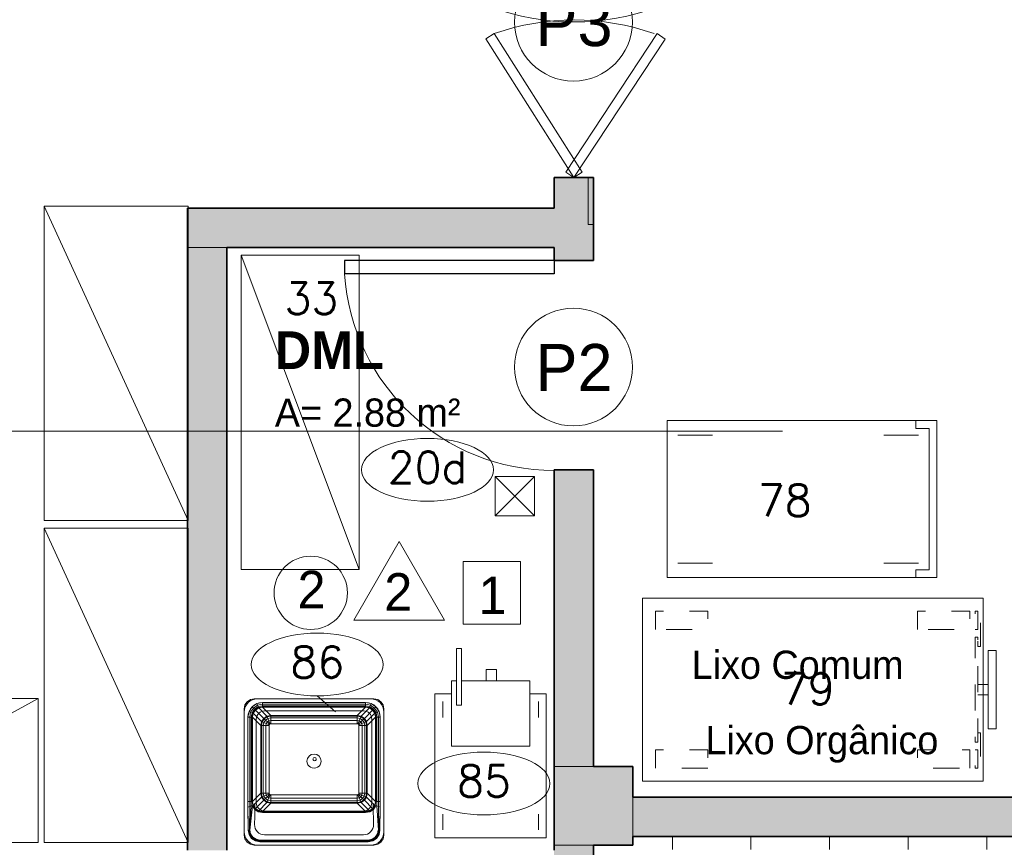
# Model space of a CAD drawing. Header units: metres. Extents: x -33 to 126, y -29 to 31.
# Tile 8 of 75: x -21.42 to -17.66, y -20.86 to -17.69. Entities that reach past the tile are written whole.
import ezdxf

# ---------------------------------------------------------------- set-up
doc = ezdxf.new("R2010")
doc.units = ezdxf.units.M
doc.linetypes.add('IMPORT-HIDDEN3', pattern=[0.1075, 0.075, -0.0325])
for name, color, linetype, lineweight in [('A-AREA-IDEN', 2, 'Continuous', 9), ('A-DETL-THIN', 151, 'Continuous', 18), ('A-DOOR', 31, 'Continuous', 18), ('A-DOOR-IDEN', 31, 'Continuous', 9), ('A-FLOR-PATT', 8, 'Continuous', 18), ('A-WALL', 113, 'Continuous', 18), ('A-WALL-PATT', 111, 'Continuous', 35), ('C-NEUTRO', 7, 'Continuous', 18), ('C-NUMERO', 7, 'Continuous', 18), ('C-PONTOS-HIDR', 7, 'Continuous', 18), ('G-ANNO-SYMB', 111, 'Continuous', 9), ('G-ANNO-TEXT', 7, 'Continuous', 18), ('G-IMPT', 8, 'Continuous', 18), ('LAYOUT_dwg _2_', 8, 'Continuous', 18), ('P-SANR-FIXT', 6, 'Continuous', 18)]:
    doc.layers.add(name, color=color, linetype=linetype, lineweight=lineweight)
doc.styles.add('Century Gothic', font='GOTHIC.TTF', dxfattribs={"height": 0.143711})
doc.styles.add('Century Gothic_1', font='GOTHIC.TTF', dxfattribs={"height": 0.179639})
doc.styles.add('Century Gothic_2', font='GOTHIC.TTF', dxfattribs={"height": 0.107783})
doc.styles.add('Century Gothic_B', font='GOTHICB.TTF', dxfattribs={"height": 0.143612})
doc.styles.add('romans_2', font='romans__.ttf', dxfattribs={"height": 0.12})

# ---------------------------------------------------------------- blocks, each defined once
blk = doc.blocks.new('M_TanqueDeServico - Name-509338-2-PLANTA COM LAYOUT')
at = {"layer": 'G-IMPT'}
for p, q in [((0.0508, 0.5588), (0.4826, 0.5588)), ((0, 0.0508), (0, 0.508)), ((0.0778, 0.5197), (0.4556, 0.5197)), ((0.5334, 0.508), (0.5334, 0.0508)), ((0.4553, 0.429), (0.0781, 0.429)), ((0.0463, 0.3972), (0.0463, 0.0781)), ((0.4871, 0.0781), (0.4871, 0.3972)), ((0.0781, 0.0463), (0.4553, 0.0463)), ((0.4826, 0), (0.0508, 0))]:
    blk.add_line(p, q, dxfattribs=at)
for centre, radius, start, end in [((0.0508, 0.508), 0.0508, 90, 180), ((0.4826, 0.508), 0.0508, 360, 90), ((0.0778, 0.4816), 0.0381, 90, 181.0547), ((0.4556, 0.4816), 0.0381, 358.9453, 90), ((-25.3385, 0.0137), 25.3825, 0.86841, 1.05478), ((25.8719, 0.0137), 25.3825, 178.94522, 179.13159), ((0.0781, 0.3972), 0.0317, 90, 180), ((0.4553, 0.3972), 0.0318, 360, 90), ((0.2667, 0.2383), 0.0271, 360, 180), ((0.2667, 0.2383), 0.0271, 180, 360), ((0.0781, 0.0781), 0.0318, 180, 270), ((0.4553, 0.0781), 0.0318, 270, 0), ((0.0508, 0.0508), 0.0508, 180, 270), ((0.4826, 0.0508), 0.0508, 270, 0)]:
    blk.add_arc(centre, radius, start, end, dxfattribs=at)
blk = doc.blocks.new('M_TanqueDeServico - Name-509339-2-PLANTA COM LAYOUT')
at = {"layer": 'G-IMPT'}
for start, end in [(360, 180), (180, 360)]:
    blk.add_arc((0, 0), 0.00635, start, end, dxfattribs=at)
blk = doc.blocks.new('M_TanqueDeServico - 6580_dxf-509337-2-PLANTA COM LAYOUT')
at = {"layer": 'G-IMPT'}
for p, q in [((0.0235, -0.0029), (0.0381, 0)), ((0.0381, 0), (0.4953, 0)), ((0.4953, 0), (0.5099, -0.0029)), ((0, -0.0381), (0.0029, -0.0235)), ((0.0029, -0.0235), (0.0112, -0.0112)), ((0.0112, -0.0112), (0.0235, -0.0029)), ((0.0187, -0.0401), (0.0283, -0.0257)), ((0.03, -0.0274), (0.0209, -0.0411)), ((0.0315, -0.0289), (0.0228, -0.0419)), ((0.0325, -0.0299), (0.0241, -0.0424)), ((0.0328, -0.0302), (0.0245, -0.0426)), ((0.0427, -0.0161), (0.0283, -0.0257)), ((0.03, -0.0274), (0.0283, -0.0257)), ((0.0437, -0.0183), (0.03, -0.0274)), ((0.03, -0.0274), (0.0315, -0.0289)), ((0.0315, -0.0289), (0.0445, -0.0202)), ((0.0315, -0.0289), (0.0325, -0.0299)), ((0.0325, -0.0299), (0.045, -0.0215)), ((0.0325, -0.0299), (0.0328, -0.0302)), ((0.0328, -0.0302), (0.0452, -0.022)), ((0.0597, -0.0127), (0.0427, -0.0161)), ((0.0427, -0.0161), (0.0437, -0.0183)), ((0.0597, -0.0151), (0.0437, -0.0183)), ((0.0437, -0.0183), (0.0445, -0.0202)), ((0.0445, -0.0202), (0.0597, -0.0172)), ((0.0445, -0.0202), (0.045, -0.0215)), ((0.045, -0.0215), (0.0597, -0.0186)), ((0.045, -0.0215), (0.0452, -0.022)), ((0.0597, -0.019), (0.0452, -0.022)), ((0.0597, -0.0127), (0.0597, -0.0151)), ((0.0597, -0.0127), (0.4737, -0.0127)), ((0.0597, -0.0151), (0.4737, -0.0151)), ((0.0597, -0.0151), (0.0597, -0.0172)), ((0.4737, -0.0172), (0.0597, -0.0172)), ((0.0597, -0.0172), (0.0597, -0.0186)), ((0.0597, -0.019), (0.0597, -0.0186)), ((0.4737, -0.0186), (0.0597, -0.0186)), ((0.4737, -0.019), (0.0597, -0.019)), ((0.4737, -0.0127), (0.4907, -0.0161)), ((0.4737, -0.0151), (0.4737, -0.0127)), ((0.4737, -0.0151), (0.4897, -0.0183)), ((0.4737, -0.0151), (0.4737, -0.0172)), ((0.4889, -0.0202), (0.4737, -0.0172)), ((0.4737, -0.0172), (0.4737, -0.0186)), ((0.4737, -0.019), (0.4737, -0.0186)), ((0.4884, -0.0215), (0.4737, -0.0186)), ((0.4737, -0.019), (0.4882, -0.022)), ((0.4884, -0.0215), (0.4882, -0.022)), ((0.5006, -0.0302), (0.4882, -0.022)), ((0.4889, -0.0202), (0.4884, -0.0215)), ((0.5009, -0.0299), (0.4884, -0.0215)), ((0.4897, -0.0183), (0.4889, -0.0202)), ((0.5019, -0.0289), (0.4889, -0.0202)), ((0.4897, -0.0183), (0.4907, -0.0161)), ((0.4897, -0.0183), (0.5034, -0.0274)), ((0.4907, -0.0161), (0.5051, -0.0257)), ((0.5009, -0.0299), (0.5006, -0.0302)), ((0.5006, -0.0302), (0.5089, -0.0426)), ((0.5019, -0.0289), (0.5009, -0.0299)), ((0.5009, -0.0299), (0.5093, -0.0424)), ((0.5034, -0.0274), (0.5019, -0.0289)), ((0.5019, -0.0289), (0.5106, -0.0419)), ((0.5034, -0.0274), (0.5051, -0.0257)), ((0.5034, -0.0274), (0.5125, -0.0411)), ((0.5051, -0.0257), (0.5147, -0.0401)), ((0.5099, -0.0029), (0.5222, -0.0112)), ((0.5222, -0.0112), (0.5305, -0.0235)), ((0.5305, -0.0235), (0.5334, -0.0381)), ((0, -0.5207), (0, -0.0381)), ((0.0153, -0.0571), (0.0142, -0.1448)), ((0.0153, -0.0571), (0.0142, -0.1661)), ((0.0153, -0.0571), (0.0187, -0.0401)), ((0.0177, -0.0571), (0.0153, -0.0571)), ((0.0177, -0.0571), (0.0209, -0.0411)), ((0.0177, -0.0571), (0.0198, -0.0571)), ((0.0187, -0.0401), (0.0209, -0.0411)), ((0.0198, -0.0571), (0.0228, -0.0419)), ((0.0209, -0.1474), (0.0198, -0.0571)), ((0.0198, -0.0571), (0.0212, -0.0571)), ((0.0209, -0.0411), (0.0228, -0.0419)), ((0.0212, -0.0571), (0.0241, -0.0424)), ((0.0212, -0.0571), (0.0216, -0.0571)), ((0.0212, -0.0571), (0.0266, -0.1496)), ((0.0245, -0.0426), (0.0216, -0.0571)), ((0.0228, -0.0419), (0.0241, -0.0424)), ((0.0241, -0.0424), (0.0245, -0.0426)), ((0.5118, -0.0571), (0.5017, -0.1486)), ((0.5122, -0.0571), (0.5068, -0.1496)), ((0.5093, -0.0424), (0.5089, -0.0426)), ((0.5118, -0.0571), (0.5089, -0.0426)), ((0.5106, -0.0419), (0.5093, -0.0424)), ((0.5122, -0.0571), (0.5093, -0.0424)), ((0.5125, -0.0411), (0.5106, -0.0419)), ((0.5136, -0.0571), (0.5106, -0.0419)), ((0.5122, -0.0571), (0.5118, -0.0571)), ((0.5136, -0.0571), (0.5122, -0.0571)), ((0.5125, -0.0411), (0.5147, -0.0401)), ((0.5157, -0.0571), (0.5125, -0.0411)), ((0.5136, -0.0571), (0.5125, -0.1474)), ((0.5157, -0.0571), (0.5136, -0.0571)), ((0.5181, -0.0571), (0.5147, -0.0401)), ((0.5157, -0.0571), (0.5181, -0.0571)), ((0.5181, -0.0571), (0.5192, -0.1448)), ((0.5181, -0.0571), (0.5192, -0.1661)), ((0.5334, -0.0381), (0.5334, -0.5207)), ((0.0142, -0.1448), (0.0142, -0.1661)), ((0.0209, -0.1474), (0.0144, -0.1449)), ((0.0209, -0.1474), (0.0266, -0.1496)), ((0.0209, -0.1474), (0.0209, -0.1661)), ((0.0266, -0.1496), (0.0317, -0.1486)), ((0.0266, -0.1496), (0.0334, -0.151)), ((0.0266, -0.1496), (0.0266, -0.1661)), ((0.0317, -0.1486), (0.0402, -0.1365)), ((0.042, -0.1382), (0.0334, -0.151)), ((0.0429, -0.1392), (0.0347, -0.1515)), ((0.0538, -0.1274), (0.0402, -0.1365)), ((0.0402, -0.1365), (0.042, -0.1382)), ((0.0548, -0.1297), (0.042, -0.1382)), ((0.042, -0.1382), (0.0429, -0.1392)), ((0.0553, -0.1309), (0.0429, -0.1392)), ((0.0747, -0.1709), (0.0429, -0.1392)), ((0.0538, -0.1274), (0.0699, -0.1242)), ((0.0538, -0.1274), (0.0548, -0.1297)), ((0.0548, -0.1297), (0.0699, -0.1267)), ((0.0548, -0.1297), (0.0553, -0.1309)), ((0.0699, -0.128), (0.0553, -0.1309)), ((0.087, -0.1627), (0.0553, -0.1309)), ((0.0699, -0.1267), (0.0699, -0.1242)), ((0.0699, -0.1242), (0.4636, -0.1242)), ((0.0699, -0.1267), (0.4636, -0.1267)), ((0.0699, -0.1267), (0.0699, -0.128)), ((0.1016, -0.1598), (0.0699, -0.128)), ((0.4636, -0.128), (0.0699, -0.128)), ((0.4318, -0.1598), (0.4636, -0.128)), ((0.4464, -0.1627), (0.4781, -0.1309)), ((0.4587, -0.1709), (0.4905, -0.1392)), ((0.4796, -0.1274), (0.4636, -0.1242)), ((0.4636, -0.1242), (0.4636, -0.1267)), ((0.4786, -0.1297), (0.4636, -0.1267)), ((0.4636, -0.1267), (0.4636, -0.128)), ((0.4781, -0.1309), (0.4636, -0.128)), ((0.4786, -0.1297), (0.4781, -0.1309)), ((0.4905, -0.1392), (0.4781, -0.1309)), ((0.4796, -0.1274), (0.4786, -0.1297)), ((0.4914, -0.1382), (0.4786, -0.1297)), ((0.4932, -0.1365), (0.4796, -0.1274)), ((0.4914, -0.1382), (0.4905, -0.1392)), ((0.4987, -0.1515), (0.4905, -0.1392)), ((0.4932, -0.1365), (0.4914, -0.1382)), ((0.4914, -0.1382), (0.5, -0.151)), ((0.5017, -0.1486), (0.4932, -0.1365)), ((0.5068, -0.1496), (0.5, -0.151)), ((0.5017, -0.1486), (0.5068, -0.1496)), ((0.5125, -0.1474), (0.5068, -0.1496)), ((0.5068, -0.1496), (0.5068, -0.1661)), ((0.5125, -0.1474), (0.519, -0.1449)), ((0.5125, -0.1474), (0.5125, -0.1661)), ((0.5192, -0.1448), (0.5192, -0.1661)), ((0.0209, -0.1661), (0.0142, -0.1661)), ((0.0142, -0.1661), (0.0142, -0.4889)), ((0.0266, -0.1661), (0.0209, -0.1661)), ((0.0209, -0.1661), (0.0209, -0.4889)), ((0.0304, -0.1661), (0.0266, -0.1661)), ((0.0266, -0.1661), (0.0266, -0.4889)), ((0.0334, -0.151), (0.0304, -0.1661)), ((0.0304, -0.1661), (0.0317, -0.1661)), ((0.0304, -0.1661), (0.0304, -0.4889)), ((0.0347, -0.1515), (0.0317, -0.1661)), ((0.0635, -0.1979), (0.0317, -0.1661)), ((0.0317, -0.1661), (0.0317, -0.4889)), ((0.0334, -0.151), (0.0347, -0.1515)), ((0.0664, -0.1833), (0.0347, -0.1515)), ((0.0635, -0.1979), (0.0664, -0.1833)), ((0.0659, -0.1979), (0.0686, -0.1842)), ((0.0664, -0.1833), (0.0747, -0.1709)), ((0.0686, -0.1842), (0.0664, -0.1833)), ((0.0686, -0.1842), (0.0764, -0.1726)), ((0.0686, -0.1842), (0.075, -0.1868)), ((0.075, -0.1868), (0.0728, -0.1979)), ((0.087, -0.1627), (0.0747, -0.1709)), ((0.0764, -0.1726), (0.0747, -0.1709)), ((0.0812, -0.1775), (0.075, -0.1868)), ((0.075, -0.1868), (0.0845, -0.1908)), ((0.0764, -0.1726), (0.0879, -0.1649)), ((0.0764, -0.1726), (0.0812, -0.1775)), ((0.0906, -0.1713), (0.0812, -0.1775)), ((0.0812, -0.1775), (0.0885, -0.1848)), ((0.0885, -0.1848), (0.0845, -0.1908)), ((0.1016, -0.1598), (0.087, -0.1627)), ((0.0879, -0.1649), (0.087, -0.1627)), ((0.1016, -0.1622), (0.0879, -0.1649)), ((0.0879, -0.1649), (0.0906, -0.1713)), ((0.0945, -0.1808), (0.0885, -0.1848)), ((0.0885, -0.1848), (0.0971, -0.1934)), ((0.1016, -0.1691), (0.0906, -0.1713)), ((0.0906, -0.1713), (0.0945, -0.1808)), ((0.1016, -0.1794), (0.0945, -0.1808)), ((0.0945, -0.1808), (0.0992, -0.192)), ((0.4318, -0.1598), (0.1016, -0.1598)), ((0.1016, -0.1622), (0.1016, -0.1598)), ((0.4318, -0.1622), (0.1016, -0.1622)), ((0.1016, -0.1622), (0.1016, -0.1691)), ((0.4318, -0.1691), (0.1016, -0.1691)), ((0.1016, -0.1691), (0.1016, -0.1794)), ((0.4318, -0.1794), (0.1016, -0.1794)), ((0.1016, -0.1794), (0.1016, -0.1915)), ((0.4464, -0.1627), (0.4318, -0.1598)), ((0.4318, -0.1622), (0.4318, -0.1598)), ((0.4455, -0.1649), (0.4318, -0.1622)), ((0.4318, -0.1691), (0.4318, -0.1622)), ((0.4428, -0.1713), (0.4318, -0.1691)), ((0.4318, -0.1691), (0.4318, -0.1794)), ((0.4389, -0.1808), (0.4318, -0.1794)), ((0.4318, -0.1794), (0.4318, -0.1915)), ((0.4389, -0.1808), (0.4342, -0.192)), ((0.4449, -0.1848), (0.4363, -0.1934)), ((0.4428, -0.1713), (0.4389, -0.1808)), ((0.4449, -0.1848), (0.4389, -0.1808)), ((0.4455, -0.1649), (0.4428, -0.1713)), ((0.4522, -0.1775), (0.4428, -0.1713)), ((0.4522, -0.1775), (0.4449, -0.1848)), ((0.4489, -0.1908), (0.4449, -0.1848)), ((0.4455, -0.1649), (0.4464, -0.1627)), ((0.457, -0.1726), (0.4455, -0.1649)), ((0.4587, -0.1709), (0.4464, -0.1627)), ((0.4584, -0.1868), (0.4489, -0.1908)), ((0.457, -0.1726), (0.4522, -0.1775)), ((0.4584, -0.1868), (0.4522, -0.1775)), ((0.457, -0.1726), (0.4587, -0.1709)), ((0.457, -0.1726), (0.4648, -0.1842)), ((0.4648, -0.1842), (0.4584, -0.1868)), ((0.4584, -0.1868), (0.4606, -0.1979)), ((0.467, -0.1833), (0.4587, -0.1709)), ((0.4648, -0.1842), (0.467, -0.1833)), ((0.4648, -0.1842), (0.4675, -0.1979)), ((0.467, -0.1833), (0.4987, -0.1515)), ((0.467, -0.1833), (0.4699, -0.1979)), ((0.4699, -0.1979), (0.5017, -0.1661)), ((0.4987, -0.1515), (0.5, -0.151)), ((0.4987, -0.1515), (0.5017, -0.1661)), ((0.5, -0.151), (0.503, -0.1661)), ((0.5017, -0.4889), (0.5017, -0.1661)), ((0.503, -0.1661), (0.5017, -0.1661)), ((0.503, -0.4889), (0.503, -0.1661)), ((0.503, -0.1661), (0.5068, -0.1661)), ((0.5068, -0.4889), (0.5068, -0.1661)), ((0.5068, -0.1661), (0.5125, -0.1661)), ((0.5125, -0.4889), (0.5125, -0.1661)), ((0.5125, -0.1661), (0.5192, -0.1661)), ((0.5192, -0.4889), (0.5192, -0.1661)), ((0.0635, -0.1979), (0.0659, -0.1979)), ((0.0635, -0.1979), (0.0635, -0.4572)), ((0.0659, -0.1979), (0.0728, -0.1979)), ((0.0659, -0.1979), (0.0659, -0.4572)), ((0.0728, -0.1979), (0.0831, -0.1979)), ((0.0728, -0.1979), (0.0728, -0.4572)), ((0.0845, -0.1908), (0.0831, -0.1979)), ((0.0831, -0.1979), (0.0953, -0.1979)), ((0.0831, -0.1979), (0.0831, -0.4572)), ((0.0845, -0.1908), (0.0957, -0.1954)), ((0.0957, -0.1954), (0.0953, -0.1979)), ((0.0957, -0.1954), (0.0953, -0.1979)), ((0.0953, -0.1979), (0.0954, -0.1966)), ((0.0953, -0.1979), (0.0953, -0.4572)), ((0.0957, -0.1954), (0.0954, -0.1966)), ((0.0971, -0.1934), (0.0957, -0.1954)), ((0.0971, -0.1934), (0.0957, -0.1954)), ((0.0957, -0.1954), (0.0963, -0.1943)), ((0.0971, -0.1934), (0.0963, -0.1943)), ((0.0971, -0.1934), (0.0992, -0.192)), ((0.0971, -0.1934), (0.0992, -0.192)), ((0.0971, -0.1934), (0.0981, -0.1926)), ((0.0992, -0.192), (0.0981, -0.1926)), ((0.1016, -0.1915), (0.0992, -0.192)), ((0.1016, -0.1915), (0.0992, -0.192)), ((0.0992, -0.192), (0.1004, -0.1916)), ((0.1016, -0.1915), (0.1004, -0.1916)), ((0.4318, -0.1915), (0.1016, -0.1915)), ((0.4342, -0.192), (0.4318, -0.1915)), ((0.4318, -0.1915), (0.433, -0.1916)), ((0.4342, -0.192), (0.4318, -0.1915)), ((0.4342, -0.192), (0.433, -0.1916)), ((0.4363, -0.1934), (0.4342, -0.192)), ((0.4342, -0.192), (0.4353, -0.1926)), ((0.4363, -0.1934), (0.4342, -0.192)), ((0.4363, -0.1934), (0.4353, -0.1926)), ((0.4363, -0.1934), (0.4377, -0.1954)), ((0.4363, -0.1934), (0.4371, -0.1943)), ((0.4363, -0.1934), (0.4377, -0.1954)), ((0.4377, -0.1954), (0.4371, -0.1943)), ((0.4489, -0.1908), (0.4377, -0.1954)), ((0.4377, -0.1954), (0.4382, -0.1979)), ((0.4377, -0.1954), (0.438, -0.1966)), ((0.4377, -0.1954), (0.4382, -0.1979)), ((0.4382, -0.1979), (0.438, -0.1966)), ((0.4503, -0.1979), (0.4382, -0.1979)), ((0.4382, -0.4572), (0.4382, -0.1979)), ((0.4503, -0.1979), (0.4382, -0.1979)), ((0.4489, -0.1908), (0.4503, -0.1979)), ((0.4503, -0.4572), (0.4503, -0.1979)), ((0.4606, -0.1979), (0.4503, -0.1979)), ((0.4606, -0.4572), (0.4606, -0.1979)), ((0.4606, -0.1979), (0.4675, -0.1979)), ((0.4675, -0.4572), (0.4675, -0.1979)), ((0.4675, -0.1979), (0.4699, -0.1979)), ((0.4699, -0.4572), (0.4699, -0.1979)), ((0.0635, -0.4572), (0.0317, -0.4889)), ((0.0664, -0.4718), (0.0347, -0.5035)), ((0.0747, -0.4841), (0.0429, -0.5159)), ((0.0664, -0.4718), (0.0635, -0.4572)), ((0.0659, -0.4572), (0.0635, -0.4572)), ((0.0686, -0.4709), (0.0659, -0.4572)), ((0.0728, -0.4572), (0.0659, -0.4572)), ((0.0686, -0.4709), (0.0664, -0.4718)), ((0.0664, -0.4718), (0.0747, -0.4841)), ((0.0686, -0.4709), (0.075, -0.4682)), ((0.0764, -0.4824), (0.0686, -0.4709)), ((0.075, -0.4682), (0.0728, -0.4572)), ((0.0728, -0.4572), (0.0831, -0.4572)), ((0.0764, -0.4824), (0.0747, -0.4841)), ((0.0747, -0.4841), (0.087, -0.4924)), ((0.075, -0.4682), (0.0845, -0.4643)), ((0.075, -0.4682), (0.0812, -0.4776)), ((0.0764, -0.4824), (0.0812, -0.4776)), ((0.0764, -0.4824), (0.0879, -0.4902)), ((0.0812, -0.4776), (0.0885, -0.4703)), ((0.0812, -0.4776), (0.0906, -0.4838)), ((0.0845, -0.4643), (0.0831, -0.4572)), ((0.0831, -0.4572), (0.0953, -0.4572)), ((0.0845, -0.4643), (0.0957, -0.4596)), ((0.0845, -0.4643), (0.0885, -0.4703)), ((0.0879, -0.4902), (0.0906, -0.4838)), ((0.0885, -0.4703), (0.0971, -0.4617)), ((0.0885, -0.4703), (0.0945, -0.4743)), ((0.0906, -0.4838), (0.0945, -0.4743)), ((0.0906, -0.4838), (0.1016, -0.486)), ((0.0945, -0.4743), (0.0992, -0.4631)), ((0.0945, -0.4743), (0.1016, -0.4757)), ((0.0957, -0.4596), (0.0953, -0.4572)), ((0.0953, -0.4572), (0.0954, -0.4584)), ((0.0957, -0.4596), (0.0953, -0.4572)), ((0.0957, -0.4596), (0.0954, -0.4584)), ((0.0971, -0.4617), (0.0957, -0.4596)), ((0.0957, -0.4596), (0.0963, -0.4607)), ((0.0971, -0.4617), (0.0957, -0.4596)), ((0.0971, -0.4617), (0.0963, -0.4607)), ((0.0971, -0.4617), (0.0992, -0.4631)), ((0.0971, -0.4617), (0.0981, -0.4625)), ((0.0971, -0.4617), (0.0992, -0.4631)), ((0.0992, -0.4631), (0.0981, -0.4625)), ((0.0992, -0.4631), (0.1016, -0.4636)), ((0.0992, -0.4631), (0.1004, -0.4634)), ((0.0992, -0.4631), (0.1016, -0.4636)), ((0.1016, -0.4636), (0.1004, -0.4634)), ((0.1016, -0.4757), (0.1016, -0.4636)), ((0.4318, -0.4636), (0.1016, -0.4636)), ((0.1016, -0.4757), (0.1016, -0.4636)), ((0.4318, -0.4757), (0.1016, -0.4757)), ((0.1016, -0.486), (0.1016, -0.4757)), ((0.4318, -0.486), (0.1016, -0.486)), ((0.1016, -0.486), (0.1016, -0.4929)), ((0.4342, -0.4631), (0.4318, -0.4636)), ((0.4342, -0.4631), (0.4318, -0.4636)), ((0.4318, -0.4636), (0.433, -0.4634)), ((0.4318, -0.4757), (0.4318, -0.4636)), ((0.4318, -0.4757), (0.4318, -0.4636)), ((0.4389, -0.4743), (0.4318, -0.4757)), ((0.4318, -0.486), (0.4318, -0.4757)), ((0.4428, -0.4838), (0.4318, -0.486)), ((0.4318, -0.486), (0.4318, -0.4929)), ((0.4342, -0.4631), (0.433, -0.4634)), ((0.4363, -0.4617), (0.4342, -0.4631)), ((0.4363, -0.4617), (0.4342, -0.4631)), ((0.4342, -0.4631), (0.4353, -0.4625)), ((0.4389, -0.4743), (0.4342, -0.4631)), ((0.4363, -0.4617), (0.4353, -0.4625)), ((0.4363, -0.4617), (0.4377, -0.4596)), ((0.4363, -0.4617), (0.4377, -0.4596)), ((0.4363, -0.4617), (0.4371, -0.4607)), ((0.4449, -0.4703), (0.4363, -0.4617)), ((0.4377, -0.4596), (0.4371, -0.4607)), ((0.4377, -0.4596), (0.4382, -0.4572)), ((0.4377, -0.4596), (0.4382, -0.4572)), ((0.4377, -0.4596), (0.438, -0.4584)), ((0.4489, -0.4643), (0.4377, -0.4596)), ((0.4382, -0.4572), (0.438, -0.4584)), ((0.4503, -0.4572), (0.4382, -0.4572)), ((0.4503, -0.4572), (0.4382, -0.4572)), ((0.4389, -0.4743), (0.4449, -0.4703)), ((0.4428, -0.4838), (0.4389, -0.4743)), ((0.4428, -0.4838), (0.4522, -0.4776)), ((0.4455, -0.4902), (0.4428, -0.4838)), ((0.4449, -0.4703), (0.4489, -0.4643)), ((0.4522, -0.4776), (0.4449, -0.4703)), ((0.457, -0.4824), (0.4455, -0.4902)), ((0.4464, -0.4924), (0.4587, -0.4841)), ((0.4489, -0.4643), (0.4503, -0.4572)), ((0.4584, -0.4682), (0.4489, -0.4643)), ((0.4606, -0.4572), (0.4503, -0.4572)), ((0.4522, -0.4776), (0.4584, -0.4682)), ((0.457, -0.4824), (0.4522, -0.4776)), ((0.4648, -0.4709), (0.457, -0.4824)), ((0.457, -0.4824), (0.4587, -0.4841)), ((0.4584, -0.4682), (0.4606, -0.4572)), ((0.4648, -0.4709), (0.4584, -0.4682)), ((0.467, -0.4718), (0.4587, -0.4841)), ((0.4587, -0.4841), (0.4905, -0.5159)), ((0.4675, -0.4572), (0.4606, -0.4572)), ((0.4675, -0.4572), (0.4648, -0.4709)), ((0.4648, -0.4709), (0.467, -0.4718)), ((0.4699, -0.4572), (0.467, -0.4718)), ((0.467, -0.4718), (0.4987, -0.5035)), ((0.4699, -0.4572), (0.4675, -0.4572)), ((0.4699, -0.4572), (0.5017, -0.4889)), ((0.0029, -0.5353), (0, -0.5207)), ((0.0142, -0.4889), (0.0185, -0.5102)), ((0.0142, -0.4889), (0.0153, -0.4998)), ((0.0142, -0.4889), (0.0209, -0.4889)), ((0.0142, -0.4889), (0.0185, -0.5102)), ((0.0185, -0.5102), (0.0153, -0.4998)), ((0.0247, -0.5077), (0.0185, -0.5102)), ((0.0305, -0.5283), (0.0185, -0.5102)), ((0.0185, -0.5102), (0.0236, -0.5199)), ((0.0305, -0.5283), (0.0185, -0.5102)), ((0.0209, -0.4889), (0.0266, -0.4889)), ((0.0209, -0.4889), (0.0247, -0.5077)), ((0.0305, -0.5283), (0.0236, -0.5199)), ((0.0299, -0.5055), (0.0247, -0.5077)), ((0.0247, -0.5077), (0.0353, -0.5235)), ((0.0266, -0.4889), (0.0304, -0.4889)), ((0.0266, -0.4889), (0.0299, -0.5055)), ((0.0334, -0.504), (0.0299, -0.5055)), ((0.0299, -0.5055), (0.0393, -0.5195)), ((0.0304, -0.4889), (0.0317, -0.4889)), ((0.0304, -0.4889), (0.0334, -0.504)), ((0.0353, -0.5235), (0.0305, -0.5283)), ((0.0317, -0.4889), (0.0347, -0.5035)), ((0.0334, -0.504), (0.0347, -0.5035)), ((0.0334, -0.504), (0.042, -0.5168)), ((0.0347, -0.5035), (0.0429, -0.5159)), ((0.0393, -0.5195), (0.0353, -0.5235)), ((0.0353, -0.5235), (0.0511, -0.5341)), ((0.042, -0.5168), (0.0393, -0.5195)), ((0.0393, -0.5195), (0.0533, -0.5289)), ((0.042, -0.5168), (0.0429, -0.5159)), ((0.042, -0.5168), (0.0548, -0.5254)), ((0.0429, -0.5159), (0.0553, -0.5241)), ((0.0548, -0.5254), (0.0533, -0.5289)), ((0.0548, -0.5254), (0.0553, -0.5241)), ((0.0548, -0.5254), (0.0699, -0.5284)), ((0.087, -0.4924), (0.0553, -0.5241)), ((0.0553, -0.5241), (0.0699, -0.527)), ((0.1016, -0.4953), (0.0699, -0.527)), ((0.0879, -0.4902), (0.087, -0.4924)), ((0.087, -0.4924), (0.1016, -0.4953)), ((0.0879, -0.4902), (0.1016, -0.4929)), ((0.4318, -0.4929), (0.1016, -0.4929)), ((0.1016, -0.4929), (0.1016, -0.4953)), ((0.4318, -0.4953), (0.1016, -0.4953)), ((0.4455, -0.4902), (0.4318, -0.4929)), ((0.4464, -0.4924), (0.4318, -0.4953)), ((0.4318, -0.4929), (0.4318, -0.4953)), ((0.4318, -0.4953), (0.4636, -0.527)), ((0.4455, -0.4902), (0.4464, -0.4924)), ((0.4464, -0.4924), (0.4781, -0.5241)), ((0.4781, -0.5241), (0.4636, -0.527)), ((0.4786, -0.5254), (0.4636, -0.5284)), ((0.4781, -0.5241), (0.4905, -0.5159)), ((0.4781, -0.5241), (0.4786, -0.5254)), ((0.4914, -0.5168), (0.4786, -0.5254)), ((0.4786, -0.5254), (0.4801, -0.5289)), ((0.4801, -0.5289), (0.4941, -0.5195)), ((0.4823, -0.5341), (0.4981, -0.5235)), ((0.4905, -0.5159), (0.4987, -0.5035)), ((0.4914, -0.5168), (0.4905, -0.5159)), ((0.4914, -0.5168), (0.5, -0.504)), ((0.4914, -0.5168), (0.4941, -0.5195)), ((0.4941, -0.5195), (0.5035, -0.5055)), ((0.4941, -0.5195), (0.4981, -0.5235)), ((0.4981, -0.5235), (0.5087, -0.5077)), ((0.4981, -0.5235), (0.5029, -0.5283)), ((0.4987, -0.5035), (0.5017, -0.4889)), ((0.5, -0.504), (0.4987, -0.5035)), ((0.5, -0.504), (0.503, -0.4889)), ((0.5, -0.504), (0.5035, -0.5055)), ((0.503, -0.4889), (0.5017, -0.4889)), ((0.5029, -0.5283), (0.5149, -0.5102)), ((0.5029, -0.5283), (0.5149, -0.5102)), ((0.5029, -0.5283), (0.5098, -0.5199)), ((0.5068, -0.4889), (0.503, -0.4889)), ((0.5035, -0.5055), (0.5068, -0.4889)), ((0.5035, -0.5055), (0.5087, -0.5077)), ((0.5068, -0.4889), (0.5125, -0.4889)), ((0.5087, -0.5077), (0.5125, -0.4889)), ((0.5087, -0.5077), (0.5149, -0.5102)), ((0.5149, -0.5102), (0.5098, -0.5199)), ((0.5125, -0.4889), (0.5192, -0.4889)), ((0.5149, -0.5102), (0.5192, -0.4889)), ((0.5149, -0.5102), (0.5192, -0.4889)), ((0.5149, -0.5102), (0.5181, -0.4998)), ((0.5192, -0.4889), (0.5181, -0.4998)), ((0.5334, -0.5207), (0.5305, -0.5353)), ((0.0112, -0.5476), (0.0029, -0.5353)), ((0.0235, -0.5559), (0.0112, -0.5476)), ((0.0381, -0.5588), (0.0235, -0.5559)), ((0.0305, -0.5283), (0.0486, -0.5403)), ((0.0305, -0.5283), (0.0389, -0.5352)), ((0.0305, -0.5283), (0.0486, -0.5403)), ((0.0381, -0.5588), (0.4953, -0.5588)), ((0.0486, -0.5403), (0.0389, -0.5352)), ((0.0511, -0.5341), (0.0486, -0.5403)), ((0.0486, -0.5403), (0.0699, -0.5446)), ((0.0486, -0.5403), (0.059, -0.5435)), ((0.0486, -0.5403), (0.0699, -0.5446)), ((0.0533, -0.5289), (0.0511, -0.5341)), ((0.0511, -0.5341), (0.0699, -0.5379)), ((0.0533, -0.5289), (0.0699, -0.5322)), ((0.0699, -0.5446), (0.059, -0.5435)), ((0.4636, -0.527), (0.0699, -0.527)), ((0.0699, -0.5284), (0.0699, -0.527)), ((0.4636, -0.5284), (0.0699, -0.5284)), ((0.0699, -0.5322), (0.0699, -0.5284)), ((0.4636, -0.5322), (0.0699, -0.5322)), ((0.0699, -0.5322), (0.0699, -0.5379)), ((0.4636, -0.5379), (0.0699, -0.5379)), ((0.0699, -0.5379), (0.0699, -0.5446)), ((0.4636, -0.5446), (0.0699, -0.5446)), ((0.4636, -0.5284), (0.4636, -0.527)), ((0.4636, -0.5284), (0.4636, -0.5322)), ((0.4801, -0.5289), (0.4636, -0.5322)), ((0.4636, -0.5322), (0.4636, -0.5379)), ((0.4823, -0.5341), (0.4636, -0.5379)), ((0.4636, -0.5379), (0.4636, -0.5446)), ((0.4848, -0.5403), (0.4636, -0.5446)), ((0.4848, -0.5403), (0.4636, -0.5446)), ((0.4636, -0.5446), (0.4744, -0.5435)), ((0.4848, -0.5403), (0.4744, -0.5435)), ((0.4801, -0.5289), (0.4823, -0.5341)), ((0.4823, -0.5341), (0.4848, -0.5403)), ((0.5029, -0.5283), (0.4848, -0.5403)), ((0.5029, -0.5283), (0.4848, -0.5403)), ((0.4848, -0.5403), (0.4945, -0.5352)), ((0.5029, -0.5283), (0.4945, -0.5352)), ((0.5099, -0.5559), (0.4953, -0.5588)), ((0.5222, -0.5476), (0.5099, -0.5559)), ((0.5305, -0.5353), (0.5222, -0.5476))]:
    blk.add_line(p, q, dxfattribs=at)
at = {"layer": 'G-IMPT', "flags": 128}
blk.add_lwpolyline([(0.0381, -0.5588), (0.4953, -0.5588), (0.5099, -0.5559), (0.5222, -0.5476), (0.5305, -0.5353), (0.5334, -0.5207), (0.5334, -0.0381), (0.5305, -0.0235), (0.5222, -0.0112), (0.5099, -0.0029), (0.4953, 0), (0.0381, 0), (0.0235, -0.0029), (0.0112, -0.0112), (0.0029, -0.0235), (0, -0.0381), (0, -0.5207), (0.0029, -0.5353), (0.0112, -0.5476), (0.0235, -0.5559)], close=True, dxfattribs=at)
for name, p in [('M_TanqueDeServico - Name-509338-2-PLANTA COM LAYOUT', (0, -0.5589)), ('M_TanqueDeServico - Name-509339-2-PLANTA COM LAYOUT', (0.2645, -0.3285))]:
    blk.add_blockref(name, p)
blk = doc.blocks.new('M_TanqueDeServico - M_TanqueDeServico-509492-2-PLANTA COM LAYOUT')
blk.add_blockref('M_TanqueDeServico - 6580_dxf-509337-2-PLANTA COM LAYOUT', (0, 0))
blk = doc.blocks.new('M_Descarga simples - 090 x 210 mm-2645461-2-PLANTA COM LAYOUT')
at = {"layer": 'A-DOOR', "lineweight": 25}
for p, q in [((0.349, 0.075), (0.349, 0.8751)), ((0.4, 0.8751), (0.349, 0.8751)), ((0.4, 0.075), (0.4, 0.8751)), ((0.4, 0.075), (0.349, 0.075))]:
    blk.add_line(p, q, dxfattribs=at)
at = {"layer": 'A-DOOR'}
blk.add_arc((0.4, 0.075), 0.8017, 93.6474, 180, dxfattribs=at)
blk = doc.blocks.new('M_Bifold-2 Panel - 0915 x 2134mm-2564407-2-PLANTA COM LAYOUT')
at = {"layer": 'A-DOOR', "color": 7}
for p, q in [((-0.6, 0), (-0.0712, 0.3357)), ((-0.0508, 0.3036), (-0.5796, -0.0322)), ((-0.0712, 0.3357), (-0.0508, 0.3036)), ((-0.5796, 0.031), (-0.6, 0)), ((-0.0508, -0.3178), (-0.5796, 0.031)), ((0.0509, -0.3179), (0.5796, 0.0179)), ((0.5796, 0.0179), (0.6001, -0.0143)), ((-0.6, 0), (-0.0713, -0.3488)), ((-0.5796, -0.0322), (-0.6, 0)), ((0.6001, -0.0143), (0.0713, -0.3501)), ((-0.0713, -0.3488), (-0.0508, -0.3178)), ((0.0713, -0.3501), (0.0509, -0.3179))]:
    blk.add_line(p, q, dxfattribs=at)
at = {"layer": 'A-DOOR'}
for p, q in [((0.0712, 0.3357), (0.0508, 0.3036)), ((0.0508, 0.3036), (0.5796, -0.0322)), ((0.6, 0), (0.0712, 0.3357)), ((0.5796, -0.0322), (0.6, 0))]:
    blk.add_line(p, q, dxfattribs=at)
at = {"layer": 'A-DOOR', "color": 7}
for centre, radius, start, end in [((-0.9165, -0.0014), 0.9179, 340.5921, 19.4079), ((0.9165, -0.0014), 0.9227, 159.7596, 200.2404)]:
    blk.add_arc(centre, radius, start, end, dxfattribs=at)
blk = doc.blocks.new('LAYOUT_dwg_A$C32EA228A-2545267-2-PLANTA COM LAYOUT')
at = {"layer": 'C-NEUTRO'}
for p, q in [((0.3, -0.03), (0.3, 0)), ((-0.2445, -0.0703), (-0.2445, -0.2031)), ((0.2445, -0.0703), (0.2445, -0.2031)), ((-0.2445, -0.9897), (-0.2445, -0.8569)), ((0.2445, -0.9897), (0.2445, -0.8569))]:
    blk.add_line(p, q, dxfattribs=at)
at = {"layer": 'C-NEUTRO', "flags": 128}
for points in [[(-0.3, -0.03), (-0.3, -1.03), (0.3, -1.03), (0.3, -0.03), (0.3, 0), (-0.3, 0), (-0.3, -0.03), (-0.3, 0)], [(0.3, -0.08), (0.27, -0.08), (0.27, -0.03), (-0.27, -0.03), (0.27, -0.03), (-0.27, -0.03), (-0.27, -0.08), (-0.3, -0.08)]]:
    blk.add_lwpolyline(points, dxfattribs=at)
blk = doc.blocks.new('LAYOUT_dwg_A$C7BA236A2-2545268-2-PLANTA COM LAYOUT')
at = {"rotation": 180}
blk.add_blockref('LAYOUT_dwg_A$C32EA228A-2545267-2-PLANTA COM LAYOUT', (0.3, 0), dxfattribs=at)
blk = doc.blocks.new('LAYOUT_dwg_A$C65863146-2545269-2-PLANTA COM LAYOUT')
blk.add_blockref('LAYOUT_dwg_A$C7BA236A2-2545268-2-PLANTA COM LAYOUT', (-0.6, 0))
blk = doc.blocks.new('LAYOUT_dwg_Carro plataf_c pneu timão-2545274-2-PLANTA COM LAYOUT')
at = {"layer": 'C-NEUTRO'}
for p, q in [((1667.4605, 876.7305), (1667.4605, 876.7705)), ((1667.5005, 876.7305), (1667.5005, 876.7705))]:
    blk.add_line(p, q, dxfattribs=at)
at = {"layer": 'C-NEUTRO', "flags": 128}
for points in [[(1667.1305, 876.7505), (1667.8305, 876.7505), (1667.8305, 878.0505), (1667.1305, 878.0505), (1667.1305, 876.7505)], [(1667.3305, 876.7005), (1667.3305, 876.7305), (1667.6305, 876.7305), (1667.6305, 876.7005), (1667.3305, 876.7005)]]:
    blk.add_lwpolyline(points, dxfattribs=at)
at = {"layer": 'C-NEUTRO', "linetype": 'IMPORT-HIDDEN3', "flags": 128}
for points in [[(1667.1805, 877.8005), (1667.1805, 878.0005), (1667.2505, 878.0005), (1667.2505, 877.8005), (1667.1805, 877.8005)], [(1667.7105, 878.0005), (1667.7805, 878.0005), (1667.7805, 877.8005), (1667.7105, 877.8005), (1667.7105, 878.0005)], [(1667.1805, 876.8005), (1667.2505, 876.8005), (1667.2505, 877.0005), (1667.1805, 877.0005), (1667.1805, 876.8005)], [(1667.7105, 877.0005), (1667.7805, 877.0005), (1667.7805, 876.8005), (1667.7105, 876.8005), (1667.7105, 877.0005)], [(1667.2505, 876.7805), (1667.2505, 876.7705), (1667.1805, 876.7705), (1667.1805, 876.7805), (1667.2505, 876.7805)], [(1667.3155, 876.7705), (1667.3155, 876.7605), (1667.2155, 876.7605), (1667.2155, 876.7705), (1667.3155, 876.7705)], [(1667.2805, 876.7805), (1667.2805, 876.7705), (1667.6805, 876.7705), (1667.6805, 876.7805), (1667.2805, 876.7805)], [(1667.6455, 876.7705), (1667.6455, 876.7605), (1667.7455, 876.7605), (1667.7455, 876.7705), (1667.6455, 876.7705)], [(1667.7105, 876.7805), (1667.7105, 876.7705), (1667.7805, 876.7705), (1667.7805, 876.7805), (1667.7105, 876.7805)]]:
    blk.add_lwpolyline(points, dxfattribs=at)
blk = doc.blocks.new('LAYOUT_dwg_A$C5F802D86-2545298-2-PLANTA COM LAYOUT')
at = {"layer": 'C-NEUTRO'}
for p, q in [((0.03, -0.09), (0.03, -0.03)), ((0.395, -0.03), (0.395, -0.09)), ((0.03, -0.52), (0.03, -0.46)), ((0.395, -0.46), (0.395, -0.52))]:
    blk.add_line(p, q, dxfattribs=at)
at = {"layer": 'C-NEUTRO', "flags": 128}
for points in [[(0.0625, -0.55), (0, -0.55), (0, 0), (0.425, 0), (0.425, -0.55), (0.3625, -0.55)], [(0.3231, -0.6), (0.0625, -0.6), (0.0625, -0.35), (0.3625, -0.35), (0.3625, -0.6), (0.3431, -0.6)], [(0.3431, -0.5064), (0.3431, -0.7235), (0.3231, -0.7235), (0.3231, -0.5064), (0.3431, -0.5064)], [(0.19, -0.6), (0.19, -0.6431), (0.23, -0.6431), (0.23, -0.6)]]:
    blk.add_lwpolyline(points, dxfattribs=at)
blk = doc.blocks.new('LAYOUT_dwg_A$C534D7752-2545299-2-PLANTA COM LAYOUT')
blk.add_blockref('LAYOUT_dwg_A$C5F802D86-2545298-2-PLANTA COM LAYOUT', (0, 0))
blk = doc.blocks.new('LAYOUT_dwg_Elipse-1-2545353-2-PLANTA COM LAYOUT')
at = {"layer": 'C-NUMERO'}
blk.add_ellipse((-0.1387, -0.0003), major_axis=(0.21, 0), ratio=0.47619, dxfattribs=at)
blk = doc.blocks.new('LAYOUT_dwg_estante ct-2545362-2-PLANTA COM LAYOUT')
at = {"layer": 'C-NEUTRO', "flags": 128}
blk.add_lwpolyline([(-20.5723, -18.5946), (-20.5723, -19.7946), (-20.1223, -19.7946), (-20.5723, -18.5946), (-20.1223, -18.5946), (-20.1223, -19.7946)], dxfattribs=at)
blk = doc.blocks.new('LAYOUT_dwg_A$C37ED2B95-2545357-2-PLANTA COM LAYOUT')
at = {"layer": 'C-PONTOS-HIDR'}
blk.add_line((-0.075, 0.075), (0.075, -0.075), dxfattribs=at)
at = {"layer": 'C-PONTOS-HIDR', "flags": 128}
blk.add_lwpolyline([(-0.075, -0.075), (-0.075, 0.075), (0.075, 0.075), (0.075, -0.075), (-0.075, -0.075), (0.075, 0.075)], dxfattribs=at)
blk = doc.blocks.new('LAYOUT_dwg _2_-2545261-2-PLANTA COM LAYOUT')
at = {"layer": 'C-NEUTRO', "flags": 128}
for points in [[(1595.0977, 847.4205), (1595.0977, 846.2205), (1595.6477, 846.2205), (1595.0977, 847.4205), (1595.6477, 847.4205), (1595.6477, 846.2205)], [(1595.0977, 846.1906), (1595.0977, 844.9906), (1595.6477, 844.9906), (1595.0977, 846.1906), (1595.6477, 846.1906), (1595.6477, 844.9906)], [(1594.0754, 844.9906), (1595.0754, 844.9906), (1595.0754, 845.5406), (1594.0754, 844.9906), (1594.0754, 845.5406), (1595.0754, 845.5406)]]:
    blk.add_lwpolyline(points, dxfattribs=at)
at = {"layer": 'C-NUMERO'}
blk.add_line((1596.1409, 845.55), (1596.2102, 845.4898), dxfattribs=at)
for name, p in [('LAYOUT_dwg_estante ct-2545362-2-PLANTA COM LAYOUT', (1616.4227, 865.8279)), ('LAYOUT_dwg_A$C37ED2B95-2545357-2-PLANTA COM LAYOUT', (1596.8954, 846.3133))]:
    blk.add_blockref(name, p)
for name, p, rotation in [('LAYOUT_dwg_A$C65863146-2545269-2-PLANTA COM LAYOUT', (1598.5068, 846.602), 89.99983831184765), ('LAYOUT_dwg_Carro plataf_c pneu timão-2545274-2-PLANTA COM LAYOUT', (2475.4333, -821.9064), 89.99999999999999), ('LAYOUT_dwg_A$C534D7752-2545299-2-PLANTA COM LAYOUT', (1597.0154, 845.0083), 180)]:
    blk.add_blockref(name, p, dxfattribs=dict(rotation=rotation))
at = {"xscale": 1.199999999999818, "yscale": 1.199999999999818, "zscale": 1.199999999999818}
for p in [(1596.7279, 846.4143), (1596.3073, 845.6704), (1596.9435, 845.2161)]:
    blk.add_blockref('LAYOUT_dwg_Elipse-1-2545353-2-PLANTA COM LAYOUT', p, dxfattribs=at)
at = {"layer": 'C-NUMERO', "char_height": 0.12, "attachment_point": 2, "line_spacing_factor": 0.964689, "style": 'romans_2'}
for s, insert, width in [('33', (1596.1187, 847.1289), 0.272727), ('20d', (1596.5617, 846.4835), 0.403348), ('78', (1597.9257, 846.3574), 0.272727), ('86', (1596.1412, 845.7396), 0.272727), ('79', (1598.014, 845.6375), 0.272727), ('85', (1596.7774, 845.2853), 0.272727)]:
    blk.add_mtext(s, dxfattribs=dict(at, insert=insert, width=width))
blk = doc.blocks.new('M_Identificador da porta - M_Identificador da porta-1233-2-PLANTA COM LAYOUT')
at = {"layer": 'A-DOOR-IDEN'}
blk.add_circle((-0.000017, -0.000091), 0.003, dxfattribs=at)

msp = doc.modelspace()

# ---------------------------------------------------------------- hatches: boundary and pattern name
at = {"layer": 'A-FLOR-PATT'}
h = msp.add_hatch(dxfattribs=at)
h.set_pattern_fill('FP_5', color=256, style=0, pattern_type=2)
h.set_pattern_definition([(180, (-15.026, -22.515), (-4e-17, -0.3), []), (270, (-15.026, -22.515), (0.3, 2e-17), [])])
h.paths.add_polyline_path([(-17.7273, -24.3146), (-10.9773, -24.3146), (-10.9773, -20.8146), (-15.5773, -20.8146), (-15.5773, -20.8471), (-17.5773, -20.8471), (-17.5773, -20.8146), (-19.0773, -20.8146), (-19.0773, -20.8474), (-19.2273, -20.8474), (-19.2273, -24.3146), (-17.7504, -24.3146)], flags=0)
h.paths.add_polyline_path([(-19.1773, -24.2646), (-19.1773, -20.8646), (-17.6273, -20.8646), (-17.6273, -24.2646), (-19.0773, -24.2646)], flags=0)
h.paths.add_polyline_path([(-14.0917, -24.0568), (-14.2065, -24.0568), (-14.2026, -24.0266), (-14.1913, -23.9983), (-14.1732, -23.9738), (-14.1495, -23.9547), (-14.1217, -23.9421), (-14.0917, -23.9369), (-14.0917, -24.0266)], flags=0)
h.paths.add_polyline_path([(-14.0917, -24.1767), (-14.0917, -24.0568), (-13.9665, -24.0568), (-13.9697, -24.0842), (-13.979, -24.1102), (-13.9941, -24.1334), (-14.014, -24.1525), (-14.0378, -24.1665), (-14.0642, -24.1747)], flags=0)
h.paths.add_polyline_path([(-15.3904, -20.8947), (-17.5773, -20.8947), (-17.5773, -20.8647), (-15.3765, -20.8647), (-15.3765, -20.8947)], flags=0)
at = {"layer": 'A-WALL-PATT', "lineweight": 18}
h = msp.add_hatch(color=7, dxfattribs=at)
h.paths.add_polyline_path([(-19.3773, -18.4771), (-19.2473, -18.4771), (-19.2473, -18.2971), (-19.3773, -18.2971), (-19.3773, -18.4146)], flags=0)
h.paths.add_polyline_path([(-19.2473, -17.0971), (-19.2473, -16.8146), (-19.3773, -16.8146), (-19.3773, -17.0971), (-19.2518, -17.0971)], flags=0)
at = {"layer": 'A-WALL-PATT'}
h = msp.add_hatch(color=250, dxfattribs=at)
h.paths.add_polyline_path([(-19.2473, -18.4771), (-19.2273, -18.4771), (-19.2273, -18.2971), (-19.2473, -18.2971), (-19.2473, -18.4146)], flags=0)
h.paths.add_polyline_path([(-19.2273, -17.0971), (-19.2273, -16.8146), (-19.2473, -16.8146), (-19.2473, -17.0971)], flags=0)
at = {"layer": 'A-WALL-PATT', "lineweight": 18}
for points in [[(-20.7773, -18.5646), (-19.3773, -18.5646), (-19.3773, -18.4146), (-20.7773, -18.4146), (-20.7773, -18.4771)], [(-20.7469, -20.8674), (-20.6273, -20.8674), (-20.6273, -18.5646), (-20.7773, -18.5646), (-20.7773, -20.8674)], [(-19.3773, -20.8474), (-19.0773, -20.8474), (-19.0773, -20.5474), (-19.3773, -20.5474), (-19.3773, -20.8146)], [(-19.0773, -20.8146), (-17.6273, -20.8146), (-17.6273, -20.6646), (-19.0773, -20.6646), (-19.0773, -20.7314)], [(-19.3773, -24.4646), (-19.2273, -24.4646), (-19.2273, -20.8474), (-19.3773, -20.8474), (-19.3773, -24.4567)]]:
    msp.add_hatch(color=7, dxfattribs=at).paths.add_polyline_path(points, flags=0)
h = msp.add_hatch(color=7, dxfattribs=at)
h.paths.add_polyline_path([(-19.3773, -20.5474), (-19.2273, -20.5474), (-19.2273, -19.4146), (-19.3773, -19.4146)], flags=0)
h.paths.add_polyline_path([(-19.3773, -18.6146), (-19.2273, -18.6146), (-19.2273, -18.4771), (-19.3773, -18.4771), (-19.3773, -18.5646)], flags=0)

# ---------------------------------------------------------------- linework, layer by layer
at = {"layer": 'A-DETL-THIN'}
for p, q in [((-19.9694, -19.6882), (-20.1426, -19.9882)), ((-19.9694, -19.6882), (-19.7962, -19.9882)), ((-19.7252, -19.7638), (-19.5052, -19.7638)), ((-19.7252, -20.0038), (-19.7252, -19.7638)), ((-19.5052, -19.7638), (-19.5052, -20.0038)), ((-19.7962, -19.9882), (-20.1426, -19.9882)), ((-19.5052, -20.0038), (-19.7252, -20.0038))]:
    msp.add_line(p, q, dxfattribs=at)
msp.add_circle((-20.3066, -19.8838), 0.14, dxfattribs=at)
at = {"layer": 'A-WALL', "lineweight": 35}
for p, q in [((-19.3773, -18.2971), (-19.3773, -18.4146)), ((-19.2273, -18.2971), (-19.3773, -18.2971)), ((-19.2273, -18.6146), (-19.2273, -18.2971)), ((-19.3773, -18.4146), (-20.7773, -18.4146)), ((-20.7773, -18.4146), (-20.7773, -20.8674)), ((-20.6273, -18.5646), (-19.3773, -18.5646)), ((-20.6273, -20.8674), (-20.6273, -18.5646)), ((-19.3773, -18.5646), (-19.3773, -18.6146)), ((-19.3773, -18.6146), (-19.2273, -18.6146)), ((-19.3773, -19.4146), (-19.3773, -20.8674)), ((-19.2273, -19.4146), (-19.3773, -19.4146)), ((-19.2273, -20.5474), (-19.2273, -19.4146)), ((-19.0773, -20.5474), (-19.2273, -20.5474)), ((-19.0773, -20.6646), (-19.0773, -20.5474)), ((-17.5773, -20.6646), (-19.0773, -20.6646)), ((-19.0773, -20.8474), (-19.0773, -20.8146)), ((-19.0773, -20.8146), (-17.5773, -20.8146)), ((-19.2273, -20.8474), (-19.0773, -20.8474)), ((-19.2273, -24.3146), (-19.2273, -20.8474))]:
    msp.add_line(p, q, dxfattribs=at)
at = {"layer": 'A-WALL'}
for p, q in [((-19.2473, -18.4771), (-19.2473, -18.2971)), ((-19.2473, -18.4771), (-19.2273, -18.4771)), ((-20.6273, -18.5646), (-20.7773, -18.5646)), ((-19.3773, -20.5474), (-19.2273, -20.5474)), ((-19.0773, -20.8146), (-19.0773, -20.6646)), ((-19.2273, -20.8474), (-19.3773, -20.8474))]:
    msp.add_line(p, q, dxfattribs=at)
at = {"layer": 'G-ANNO-SYMB'}
msp.add_line((-28.439, -19.2662), (-18.505, -19.2662), dxfattribs=at)

# ---------------------------------------------------------------- block references
at = {"layer": 'A-DOOR', "color": 7, "rotation": 90}
for name, p in [('M_Bifold-2 Panel - 0915 x 2134mm-2564407-2-PLANTA COM LAYOUT', (-19.3023, -17.6971)), ('M_Descarga simples - 090 x 210 mm-2645461-2-PLANTA COM LAYOUT', (-19.3023, -19.0146))]:
    msp.add_blockref(name, p, dxfattribs=at)
at = {"layer": 'A-DOOR-IDEN', "xscale": 74.99999999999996, "yscale": 74.99999999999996, "zscale": 74.99999999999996}
for p in [(-19.3023, -17.6971), (-19.3023, -19.0146)]:
    msp.add_blockref('M_Identificador da porta - M_Identificador da porta-1233-2-PLANTA COM LAYOUT', p, dxfattribs=at)
at = {"layer": 'LAYOUT_dwg _2_', "color": 7}
msp.add_blockref('LAYOUT_dwg _2_-2545261-2-PLANTA COM LAYOUT', (-1616.4227, -865.8279), dxfattribs=at)
at = {"layer": 'P-SANR-FIXT', "color": 7, "rotation": 180}
msp.add_blockref('M_TanqueDeServico - M_TanqueDeServico-509492-2-PLANTA COM LAYOUT', (-20.0273, -20.8474), dxfattribs=at)

# ---------------------------------------------------------------- texts
at = {"layer": 'A-AREA-IDEN', "attachment_point": 1}
for s, insert, char_height, width, line_spacing_factor, style in [('DML', (-20.4438, -18.8852), 0.14361, 0.4896, 0.984796, 'Century Gothic_B'), ('A= 2.88 m²', (-20.4438, -19.1416), 0.10778, 0.9045, 0.984117, 'Century Gothic_2')]:
    msp.add_mtext(s, dxfattribs=dict(at, insert=insert, char_height=char_height, width=width, line_spacing_factor=line_spacing_factor, style=style))
at = {"layer": 'A-DOOR-IDEN', "char_height": 0.17964, "width": 0.33975, "attachment_point": 2, "line_spacing_factor": 0.984117, "style": 'Century Gothic_1'}
for s, insert in [('P3', (-19.3014, -17.6159)), ('P2', (-19.3014, -18.9334))]:
    msp.add_mtext(s, dxfattribs=dict(at, insert=insert))
at = {"layer": 'G-ANNO-TEXT', "lineweight": 9, "attachment_point": 1, "line_spacing_factor": 0.984117}
for s, insert, char_height, width, style in [('2', (-20.357, -19.7995), 0.1437, 0.1314, 'Century Gothic'), ('2', (-20.0258, -19.8087), 0.1437, 0.1314, 'Century Gothic'), ('1', (-19.6663, -19.8216), 0.1437, 0.1314, 'Century Gothic'), ('Lixo Comum', (-18.852, -20.1048), 0.10778, 1.06785, 'Century Gothic_2'), ('Lixo Orgânico', (-18.7996, -20.3926), 0.107783, 1.18665, 'Century Gothic_2')]:
    msp.add_mtext(s, dxfattribs=dict(at, insert=insert, char_height=char_height, width=width, style=style))

doc.saveas('drawing.dxf')
